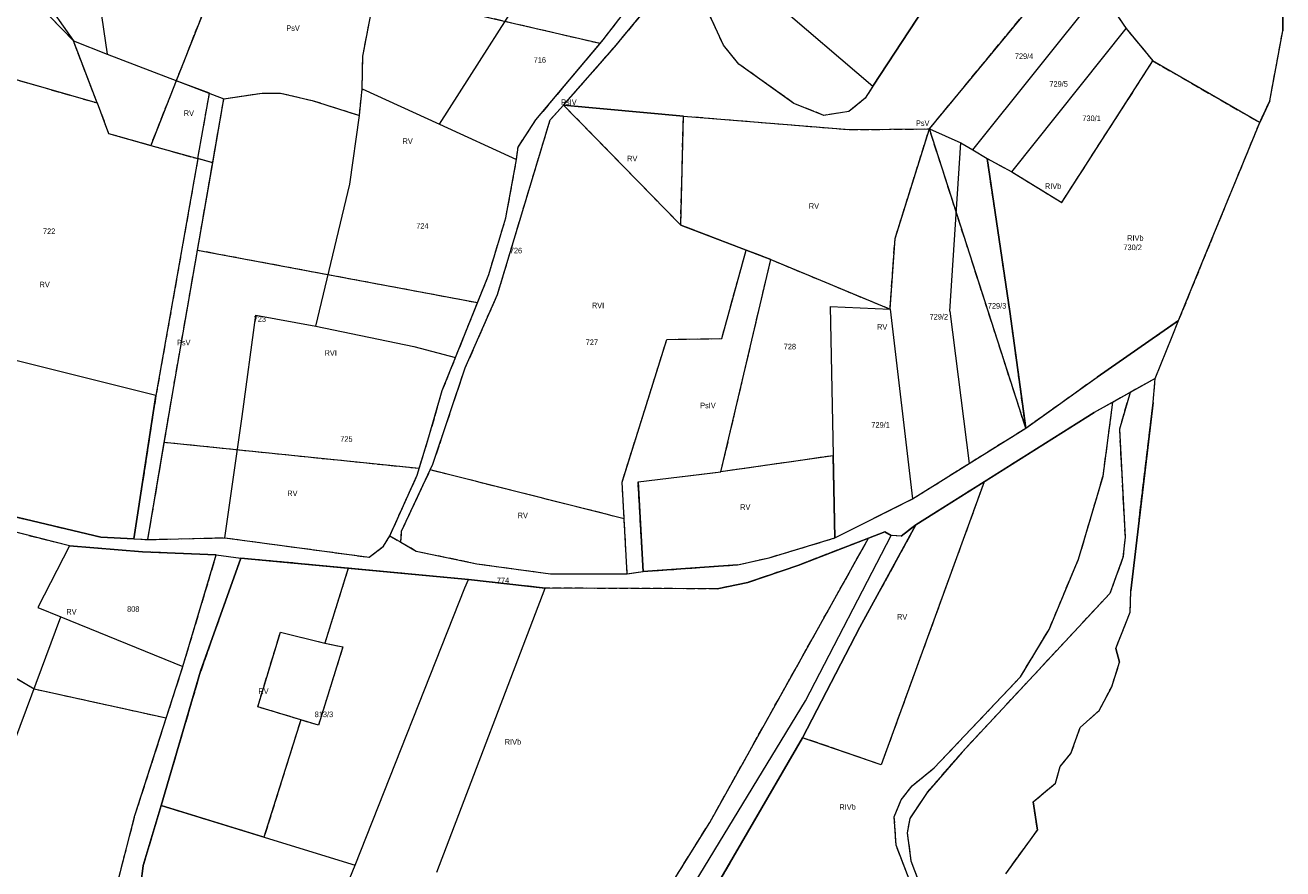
# Model space of a CAD drawing. Header units: metres. Extents: x 7496145 to 7500200, y 5498500 to 5502080.
# Tile 179 of 202: x 7499861 to 7500199, y 5500505 to 5500732. Entities that reach past the tile are written whole.
import ezdxf
from ezdxf.enums import TextEntityAlignment as Align

# ---------------------------------------------------------------- set-up
doc = ezdxf.new("R2010")
doc.units = ezdxf.units.M
doc.header["$MEASUREMENT"] = 0
for name, pattern in [('2.25_0.75', [3, 2.25, -0.75]), ('219-1000', [0]), ('egug-1000', [0])]:
    doc.linetypes.add(name, pattern=pattern)
for name, color, linetype in [('209-oznaczenie konturu klasyfikacyjnego', 7, 'CONTINUOUS'), ('211-numer działki ewidencyjnej', 7, 'CONTINUOUS'), ('217-kontur klasyfikacyjny', 7, 'CONTINUOUS'), ('218-kontur użytku gruntowego', 7, 'CONTINUOUS'), ('219-działka ewidencyjna', 7, 'CONTINUOUS')]:
    doc.layers.add(name, color=color, linetype=linetype)
doc.styles.get("Standard").update_dxf_attribs({"font": 'Working1250', "width": 0.75})

msp = doc.modelspace()

# ---------------------------------------------------------------- linework, layer by layer
at = {"layer": '217-kontur klasyfikacyjny', "color": 3, "linetype": '2.25_0.75', "lineweight": 18, "flags": 128}
for points in [[(7500116.69, 5500757.3), (7500089.23, 5500715.48)], [(7500104.45, 5500703.96), (7500142.52, 5500750.19)], [(7500049.07, 5500726.51), (7500039.48, 5500747.34)], [(7499912.19, 5500743.02), (7499901.92, 5500716.93)], [(7500199.48, 5500730.38), (7500199.31, 5500745.24)], [(7499952.11, 5500723.56), (7499955.33, 5500740.39)], [(7500015.91, 5500726.9), (7499956.59, 5500740.69)], [(7500150.4, 5500741.19), (7500157.35, 5500730.95)], [(7499874.32, 5500727.63), (7499864.98, 5500737.22)], [(7500016.73, 5500727.88), (7500023.36, 5500736.53)], [(7500019.78, 5500725.93), (7500026.96, 5500734.6)], [(7500157.35, 5500730.95), (7500164.54, 5500722.23)], [(7500196.31, 5500713.44), (7500199.48, 5500730.38)], [(7499825.08, 5500726.95), (7499880.65, 5500710.94)], [(7499880.65, 5500710.94), (7499874.32, 5500727.63)], [(7499998.62, 5500706.36), (7500015.91, 5500726.9)], [(7500015.91, 5500726.9), (7500016.73, 5500727.88)], [(7500053.21, 5500721.38), (7500049.07, 5500726.51)], [(7499951.91, 5500714.76), (7499952.11, 5500723.56)], [(7500006.07, 5500710.36), (7500019.78, 5500725.93)], [(7500068.01, 5500710.81), (7500053.21, 5500721.38)], [(7500140.02, 5500684.16), (7500164.54, 5500722.23)], [(7500164.54, 5500722.23), (7500193.25, 5500705.67)], [(7499901.92, 5500716.93), (7499895.06, 5500699.53)], [(7499910.86, 5500713.53), (7499901.92, 5500716.93)], [(7499907.75, 5500695.97), (7499910.86, 5500713.53)], [(7499914.73, 5500712.05), (7499925.08, 5500713.61)], [(7499925.08, 5500713.61), (7499929.94, 5500713.61)], [(7499929.94, 5500713.61), (7499938.46, 5500711.61)], [(7499951.21, 5500707.59), (7499951.91, 5500714.76)], [(7500089.23, 5500715.48), (7500087.21, 5500712.25)], [(7500195.95, 5500711.49), (7500196.31, 5500713.44)], [(7499880.65, 5500710.94), (7499883.75, 5500702.77)], [(7499911.74, 5500694.85), (7499914.73, 5500712.05)], [(7499938.46, 5500711.61), (7499951.21, 5500707.59)], [(7500002.47, 5500706.37), (7500006.07, 5500710.36)], [(7500037.58, 5500678.1), (7500006.07, 5500710.36)], [(7500006.07, 5500710.36), (7500038.29, 5500707.43)], [(7500076.07, 5500707.61), (7500068.01, 5500710.81)], [(7500087.21, 5500712.25), (7500082.8, 5500708.6)], [(7500193.25, 5500705.67), (7500195.95, 5500711.49)], [(7499988.33, 5500659.45), (7500002.47, 5500706.37)], [(7499993.84, 5500699.09), (7499998.62, 5500706.36)], [(7500037.58, 5500678.1), (7500038.29, 5500707.43)], [(7500038.29, 5500707.43), (7500082.91, 5500703.76)], [(7500082.8, 5500708.6), (7500076.07, 5500707.61)], [(7499883.75, 5500702.77), (7499895.06, 5500699.53)], [(7500082.91, 5500703.76), (7500104.45, 5500703.96)], [(7500095.21, 5500674.53), (7500104.45, 5500703.96)], [(7500130.35, 5500623.49), (7500104.45, 5500703.96)], [(7500177.82, 5500667.99), (7500193.25, 5500705.67)], [(7499895.06, 5500699.53), (7499907.75, 5500695.97)], [(7499993.45, 5500695.77), (7499993.84, 5500699.09)], [(7499907.75, 5500695.97), (7499896.49, 5500632.28)], [(7499911.74, 5500694.85), (7499907.75, 5500695.97)], [(7499990.55, 5500680), (7499993.45, 5500695.77)], [(7500126.08, 5500654.86), (7500119.98, 5500696.03)], [(7500119.98, 5500696.03), (7500126.59, 5500692.43)], [(7499907.64, 5500671.3), (7499911.74, 5500694.85)], [(7500126.59, 5500692.43), (7500140.02, 5500684.16)], [(7499985.95, 5500664.76), (7499990.55, 5500680)], [(7500055.16, 5500671.36), (7500037.58, 5500678.1)], [(7500093.86, 5500655.5), (7500095.21, 5500674.53)], [(7499900.9, 5500632.59), (7499907.64, 5500671.3)], [(7499982.92, 5500657.17), (7499907.64, 5500671.3)], [(7500048.41, 5500611.73), (7500061.79, 5500668.82)], [(7500048.62, 5500647.56), (7500055.16, 5500671.36)], [(7500061.79, 5500668.82), (7500055.16, 5500671.36)], [(7500061.79, 5500668.82), (7500093.86, 5500655.5)], [(7500171.46, 5500652.45), (7500177.82, 5500667.99)], [(7499982.92, 5500657.17), (7499985.95, 5500664.76)], [(7499979.63, 5500639.67), (7499988.33, 5500659.45)], [(7499977.03, 5500642.45), (7499982.92, 5500657.17)], [(7500130.35, 5500623.49), (7500126.08, 5500654.86)], [(7500149.56, 5500637.23), (7500171.46, 5500652.45)], [(7500021.83, 5500608.93), (7500033.86, 5500647.36)], [(7500033.86, 5500647.36), (7500048.62, 5500647.56)], [(7499973.46, 5500633.59), (7499977.03, 5500642.45)], [(7499970.95, 5500613.77), (7499979.63, 5500639.67)], [(7500130.35, 5500623.49), (7500149.56, 5500637.23)], [(7500165.17, 5500636.86), (7500158.4, 5500633.07)], [(7500164.57, 5500630.37), (7500165.17, 5500636.86)], [(7499896.49, 5500632.28), (7499890.51, 5500593.74)], [(7499898.72, 5500619.63), (7499900.9, 5500632.59)], [(7499969.88, 5500621.16), (7499973.46, 5500633.59)], [(7500158.4, 5500633.07), (7500153.8, 5500630.49)], [(7500158.4, 5500633.07), (7500155.53, 5500623.17)], [(7500153.8, 5500630.49), (7500148.75, 5500627.66)], [(7500151.14, 5500610.57), (7500153.8, 5500630.49)], [(7500158.61, 5500579.77), (7500164.57, 5500630.37)], [(7500148.75, 5500627.66), (7500119.16, 5500609.02)], [(7499967.25, 5500612.59), (7499969.88, 5500621.16)], [(7500115.14, 5500614.01), (7500130.35, 5500623.49)], [(7500155.53, 5500623.17), (7500157.05, 5500594.13)], [(7499894.32, 5500593.52), (7499898.72, 5500619.63)], [(7499967.25, 5500612.59), (7499898.72, 5500619.63)], [(7500078.59, 5500616.06), (7500048.41, 5500611.73)], [(7500079.02, 5500593.96), (7500078.59, 5500616.06)], [(7499962.51, 5500595.74), (7499970.23, 5500612.24)], [(7499966.71, 5500610.84), (7499967.25, 5500612.59)], [(7499970.23, 5500612.24), (7499970.95, 5500613.77)], [(7500022.37, 5500599.12), (7499970.23, 5500612.24)], [(7500026.11, 5500609), (7500048.41, 5500611.73)], [(7500099.88, 5500604.43), (7500115.14, 5500614.01)], [(7499959.37, 5500594.49), (7499966.71, 5500610.84)], [(7500022.37, 5500599.12), (7500021.83, 5500608.93)], [(7500027.5, 5500584.91), (7500026.11, 5500609)], [(7500119.16, 5500609.02), (7500091.48, 5500532.95)], [(7500119.16, 5500609.02), (7500100.8, 5500597.45)], [(7500144.54, 5500588.2), (7500151.14, 5500610.57)], [(7500079.02, 5500593.96), (7500099.88, 5500604.43)], [(7499857.51, 5500599.9), (7499881.7, 5500594.18)], [(7500023.19, 5500584.3), (7500022.37, 5500599.12)], [(7499873.24, 5500591.79), (7499852.78, 5500596.99)], [(7499881.7, 5500594.18), (7499890.51, 5500593.74)], [(7499957.7, 5500591.7), (7499959.37, 5500594.49)], [(7499959.37, 5500594.49), (7499962.29, 5500592.84)], [(7499962.29, 5500592.84), (7499962.51, 5500595.74)], [(7500100.8, 5500597.45), (7500085.76, 5500570)], [(7500092.47, 5500595.58), (7500088.08, 5500593.89)], [(7500094.14, 5500594.64), (7500092.47, 5500595.58)], [(7500096.83, 5500594.44), (7500094.14, 5500594.64)], [(7500100.8, 5500597.45), (7500096.83, 5500594.44)], [(7500157.05, 5500594.13), (7500156.49, 5500588.65)], [(7499892.89, 5500590.19), (7499873.24, 5500591.79)], [(7499890.51, 5500593.74), (7499894.32, 5500593.52)], [(7499894.32, 5500593.52), (7499915.03, 5500594)], [(7499915.03, 5500594), (7499953.85, 5500588.76)], [(7499953.85, 5500588.76), (7499957.7, 5500591.7)], [(7499962.29, 5500592.84), (7499966.49, 5500590.43)], [(7500045.37, 5500517.42), (7500088.08, 5500593.89)], [(7500061.4, 5500588.64), (7500079.02, 5500593.96)], [(7500088.08, 5500593.89), (7500069.32, 5500586.65)], [(7499912.71, 5500589.39), (7499892.89, 5500590.19)], [(7499903.72, 5500559.38), (7499912.71, 5500589.39)], [(7499919.29, 5500588.54), (7499908.5, 5500558.14)], [(7499948.19, 5500585.8), (7499919.29, 5500588.54)], [(7499966.49, 5500590.43), (7499982.73, 5500587.01)], [(7500052.83, 5500586.72), (7500061.4, 5500588.64)], [(7500136.61, 5500569.35), (7500144.54, 5500588.2)], [(7500156.49, 5500588.65), (7500152.95, 5500579.02)], [(7499948.19, 5500585.8), (7499941.88, 5500565.68)], [(7499980.49, 5500582.74), (7499948.19, 5500585.8)], [(7499982.73, 5500587.01), (7500002.53, 5500584.33)], [(7500002.53, 5500584.33), (7500023.19, 5500584.3)], [(7500023.19, 5500584.3), (7500027.5, 5500584.91)], [(7500027.5, 5500584.91), (7500052.83, 5500586.72)], [(7500069.32, 5500586.65), (7500055.64, 5500581.97)], [(7500001.17, 5500580.45), (7499980.49, 5500582.74)], [(7500055.64, 5500581.97), (7500047.39, 5500580.27)], [(7500047.39, 5500580.27), (7500001.17, 5500580.45)], [(7500152.95, 5500579.02), (7500113.24, 5500536.35)], [(7500158.4, 5500574.01), (7500158.61, 5500579.77)], [(7500154.6, 5500564.24), (7500158.4, 5500574.01)], [(7499923.83, 5500548.55), (7499929.93, 5500568.6)], [(7499929.93, 5500568.6), (7499941.88, 5500565.68)], [(7500085.76, 5500570), (7500070.32, 5500540.23)], [(7500128.95, 5500556.59), (7500136.61, 5500569.35)], [(7499946.76, 5500564.63), (7499940.16, 5500543.57)], [(7499941.88, 5500565.68), (7499946.76, 5500564.63)], [(7500155.59, 5500560.56), (7500154.6, 5500564.24)], [(7500153.47, 5500553.94), (7500155.59, 5500560.56)], [(7499863.69, 5500553.28), (7499854.7, 5500558.68)], [(7499908.5, 5500558.14), (7499897.84, 5500521.95)], [(7499899.25, 5500545.47), (7499903.72, 5500559.38)], [(7500105.71, 5500532.08), (7500128.95, 5500556.59)], [(7500150.1, 5500547.57), (7500153.47, 5500553.94)], [(7499899.25, 5500545.47), (7499863.69, 5500553.28)], [(7499935.4, 5500545.01), (7499923.83, 5500548.55)], [(7500145.01, 5500542.97), (7500150.1, 5500547.57)], [(7499890.84, 5500519.3), (7499899.25, 5500545.47)], [(7499935.4, 5500545.01), (7499925.52, 5500513.48)], [(7499940.16, 5500543.57), (7499935.4, 5500545.01)], [(7500070.32, 5500540.23), (7500040.75, 5500489.26)], [(7500091.48, 5500532.95), (7500070.32, 5500540.23)], [(7500142.49, 5500535.94), (7500145.01, 5500542.97)], [(7500113.24, 5500536.35), (7500103.82, 5500525.52)], [(7500139.61, 5500532.48), (7500142.49, 5500535.94)], [(7500099.77, 5500527.32), (7500105.71, 5500532.08)], [(7500138.33, 5500528.02), (7500139.61, 5500532.48)], [(7500096.88, 5500523.53), (7500099.77, 5500527.32)], [(7500132.38, 5500522.99), (7500138.33, 5500528.02)], [(7500095.01, 5500518.98), (7500096.88, 5500523.53)], [(7500103.82, 5500525.52), (7500099.17, 5500518.49)], [(7499897.84, 5500521.95), (7499893.07, 5500505.89)], [(7499925.52, 5500513.48), (7499897.84, 5500521.95)], [(7500133.49, 5500515.36), (7500132.38, 5500522.99)], [(7499886.37, 5500502.13), (7499890.84, 5500519.3)], [(7500022.56, 5500480.8), (7500045.37, 5500517.42)], [(7500095.5, 5500511.32), (7500095.01, 5500518.98)], [(7500099.17, 5500518.49), (7500098.48, 5500514.61)], [(7500098.48, 5500514.61), (7500099.49, 5500507.1)], [(7500124.98, 5500503.65), (7500133.49, 5500515.36)], [(7500100.88, 5500497.25), (7500095.5, 5500511.32)], [(7500099.49, 5500507.1), (7500104.1, 5500494.79)], [(7499893.07, 5500505.89), (7499890.46, 5500485.13)]]:
    msp.add_lwpolyline(points, dxfattribs=at)
at = {"layer": '218-kontur użytku gruntowego', "color": 3, "linetype": 'egug-1000', "lineweight": 18, "flags": 128}
for points in [[(7500116.69, 5500757.3), (7500089.23, 5500715.48)], [(7500104.45, 5500703.96), (7500142.52, 5500750.19)], [(7500049.07, 5500726.51), (7500039.48, 5500747.34)], [(7499912.19, 5500743.02), (7499901.92, 5500716.93)], [(7500199.48, 5500730.38), (7500199.31, 5500745.24)], [(7499952.11, 5500723.56), (7499955.33, 5500740.39)], [(7500015.91, 5500726.9), (7499956.59, 5500740.69)], [(7500150.4, 5500741.19), (7500157.35, 5500730.95)], [(7499874.32, 5500727.63), (7499864.98, 5500737.22)], [(7500016.73, 5500727.88), (7500023.36, 5500736.53)], [(7500019.78, 5500725.93), (7500026.96, 5500734.6)], [(7500157.35, 5500730.95), (7500164.54, 5500722.23)], [(7500196.31, 5500713.44), (7500199.48, 5500730.38)], [(7499825.08, 5500726.95), (7499880.65, 5500710.94)], [(7499880.65, 5500710.94), (7499874.32, 5500727.63)], [(7499998.62, 5500706.36), (7500015.91, 5500726.9)], [(7500015.91, 5500726.9), (7500016.73, 5500727.88)], [(7500053.21, 5500721.38), (7500049.07, 5500726.51)], [(7499951.91, 5500714.76), (7499952.11, 5500723.56)], [(7500006.07, 5500710.36), (7500019.78, 5500725.93)], [(7500068.01, 5500710.81), (7500053.21, 5500721.38)], [(7500140.02, 5500684.16), (7500164.54, 5500722.23)], [(7500164.54, 5500722.23), (7500193.25, 5500705.67)], [(7499901.92, 5500716.93), (7499895.06, 5500699.53)], [(7499910.86, 5500713.53), (7499901.92, 5500716.93)], [(7499907.75, 5500695.97), (7499910.86, 5500713.53)], [(7499914.73, 5500712.05), (7499925.08, 5500713.61)], [(7499925.08, 5500713.61), (7499929.94, 5500713.61)], [(7499929.94, 5500713.61), (7499938.46, 5500711.61)], [(7499951.21, 5500707.59), (7499951.91, 5500714.76)], [(7500089.23, 5500715.48), (7500087.21, 5500712.25)], [(7500195.95, 5500711.49), (7500196.31, 5500713.44)], [(7499880.65, 5500710.94), (7499883.75, 5500702.77)], [(7499911.74, 5500694.85), (7499914.73, 5500712.05)], [(7499938.46, 5500711.61), (7499951.21, 5500707.59)], [(7500002.47, 5500706.37), (7500006.07, 5500710.36)], [(7500037.58, 5500678.1), (7500006.07, 5500710.36)], [(7500038.29, 5500707.43), (7500006.07, 5500710.36)], [(7500076.07, 5500707.61), (7500068.01, 5500710.81)], [(7500087.21, 5500712.25), (7500082.8, 5500708.6)], [(7500193.25, 5500705.67), (7500195.95, 5500711.49)], [(7499988.33, 5500659.45), (7500002.47, 5500706.37)], [(7499993.84, 5500699.09), (7499998.62, 5500706.36)], [(7500037.58, 5500678.1), (7500038.29, 5500707.43)], [(7500038.29, 5500707.43), (7500082.91, 5500703.76)], [(7500082.8, 5500708.6), (7500076.07, 5500707.61)], [(7499883.75, 5500702.77), (7499895.06, 5500699.53)], [(7500082.91, 5500703.76), (7500104.45, 5500703.96)], [(7500095.21, 5500674.53), (7500104.45, 5500703.96)], [(7500130.35, 5500623.49), (7500104.45, 5500703.96)], [(7500177.82, 5500667.99), (7500193.25, 5500705.67)], [(7499895.06, 5500699.53), (7499907.75, 5500695.97)], [(7499993.45, 5500695.77), (7499993.84, 5500699.09)], [(7499907.75, 5500695.97), (7499896.49, 5500632.28)], [(7499911.74, 5500694.85), (7499907.75, 5500695.97)], [(7499990.55, 5500680), (7499993.45, 5500695.77)], [(7500126.08, 5500654.86), (7500119.98, 5500696.03)], [(7500119.98, 5500696.03), (7500126.59, 5500692.43)], [(7499907.64, 5500671.3), (7499911.74, 5500694.85)], [(7500126.59, 5500692.43), (7500140.02, 5500684.16)], [(7499985.95, 5500664.76), (7499990.55, 5500680)], [(7500055.16, 5500671.36), (7500037.58, 5500678.1)], [(7500093.86, 5500655.5), (7500095.21, 5500674.53)], [(7499900.9, 5500632.59), (7499907.64, 5500671.3)], [(7499982.92, 5500657.17), (7499907.64, 5500671.3)], [(7500048.41, 5500611.73), (7500061.79, 5500668.82)], [(7500048.62, 5500647.56), (7500055.16, 5500671.36)], [(7500061.79, 5500668.82), (7500055.16, 5500671.36)], [(7500061.79, 5500668.82), (7500093.86, 5500655.5)], [(7500171.46, 5500652.45), (7500177.82, 5500667.99)], [(7499982.92, 5500657.17), (7499985.95, 5500664.76)], [(7499979.63, 5500639.67), (7499988.33, 5500659.45)], [(7499977.03, 5500642.45), (7499982.92, 5500657.17)], [(7500130.35, 5500623.49), (7500126.08, 5500654.86)], [(7500149.56, 5500637.23), (7500171.46, 5500652.45)], [(7500169.7, 5500648.14), (7500171.46, 5500652.45)], [(7500021.83, 5500608.93), (7500033.86, 5500647.36)], [(7500033.86, 5500647.36), (7500048.62, 5500647.56)], [(7500165.17, 5500636.86), (7500169.7, 5500648.14)], [(7499973.46, 5500633.59), (7499977.03, 5500642.45)], [(7499970.95, 5500613.77), (7499979.63, 5500639.67)], [(7500130.35, 5500623.49), (7500149.56, 5500637.23)], [(7500165.17, 5500636.86), (7500158.4, 5500633.07)], [(7500164.57, 5500630.37), (7500165.17, 5500636.86)], [(7499896.49, 5500632.28), (7499890.51, 5500593.74)], [(7499898.72, 5500619.63), (7499900.9, 5500632.59)], [(7499969.88, 5500621.16), (7499973.46, 5500633.59)], [(7500158.4, 5500633.07), (7500153.8, 5500630.49)], [(7500158.4, 5500633.07), (7500155.53, 5500623.17)], [(7500153.8, 5500630.49), (7500148.75, 5500627.66)], [(7500151.14, 5500610.57), (7500153.8, 5500630.49)], [(7500158.61, 5500579.77), (7500164.57, 5500630.37)], [(7500148.75, 5500627.66), (7500119.16, 5500609.02)], [(7499967.25, 5500612.59), (7499969.88, 5500621.16)], [(7500115.14, 5500614.01), (7500130.35, 5500623.49)], [(7500155.53, 5500623.17), (7500157.05, 5500594.13)], [(7499894.32, 5500593.52), (7499898.72, 5500619.63)], [(7499967.25, 5500612.59), (7499898.72, 5500619.63)], [(7500078.59, 5500616.06), (7500048.41, 5500611.73)], [(7500079.02, 5500593.96), (7500078.59, 5500616.06)], [(7499962.51, 5500595.74), (7499970.23, 5500612.24)], [(7499966.71, 5500610.84), (7499967.25, 5500612.59)], [(7499970.23, 5500612.24), (7499970.95, 5500613.77)], [(7500022.37, 5500599.12), (7499970.23, 5500612.24)], [(7500026.11, 5500609), (7500048.41, 5500611.73)], [(7500099.88, 5500604.43), (7500115.14, 5500614.01)], [(7499959.37, 5500594.49), (7499966.71, 5500610.84)], [(7500022.37, 5500599.12), (7500021.83, 5500608.93)], [(7500027.5, 5500584.91), (7500026.11, 5500609)], [(7500119.16, 5500609.02), (7500091.48, 5500532.95)], [(7500119.16, 5500609.02), (7500100.8, 5500597.45)], [(7500144.54, 5500588.2), (7500151.14, 5500610.57)], [(7500079.02, 5500593.96), (7500099.88, 5500604.43)], [(7499881.7, 5500594.18), (7499857.51, 5500599.9)], [(7500023.19, 5500584.3), (7500022.37, 5500599.12)], [(7499873.24, 5500591.79), (7499852.78, 5500596.99)], [(7499890.51, 5500593.74), (7499881.7, 5500594.18)], [(7499957.7, 5500591.7), (7499959.37, 5500594.49)], [(7499959.37, 5500594.49), (7499962.29, 5500592.84)], [(7499962.29, 5500592.84), (7499962.51, 5500595.74)], [(7500100.8, 5500597.45), (7500085.76, 5500570)], [(7500092.47, 5500595.58), (7500088.08, 5500593.89)], [(7500094.14, 5500594.64), (7500092.47, 5500595.58)], [(7500096.83, 5500594.44), (7500094.14, 5500594.64)], [(7500100.8, 5500597.45), (7500096.83, 5500594.44)], [(7500157.05, 5500594.13), (7500156.49, 5500588.65)], [(7499892.89, 5500590.19), (7499873.24, 5500591.79)], [(7499890.51, 5500593.74), (7499894.32, 5500593.52)], [(7499894.32, 5500593.52), (7499915.03, 5500594)], [(7499915.03, 5500594), (7499953.85, 5500588.76)], [(7499953.85, 5500588.76), (7499957.7, 5500591.7)], [(7499962.29, 5500592.84), (7499966.49, 5500590.43)], [(7500045.37, 5500517.42), (7500088.08, 5500593.89)], [(7500061.4, 5500588.64), (7500079.02, 5500593.96)], [(7500088.08, 5500593.89), (7500069.32, 5500586.65)], [(7499912.71, 5500589.39), (7499892.89, 5500590.19)], [(7499903.72, 5500559.38), (7499912.71, 5500589.39)], [(7499919.29, 5500588.54), (7499908.5, 5500558.14)], [(7499948.19, 5500585.8), (7499919.29, 5500588.54)], [(7499966.49, 5500590.43), (7499982.73, 5500587.01)], [(7500052.83, 5500586.72), (7500061.4, 5500588.64)], [(7500136.61, 5500569.35), (7500144.54, 5500588.2)], [(7500156.49, 5500588.65), (7500152.95, 5500579.02)], [(7499948.19, 5500585.8), (7499941.88, 5500565.68)], [(7499980.49, 5500582.74), (7499948.19, 5500585.8)], [(7499982.73, 5500587.01), (7500002.53, 5500584.33)], [(7500002.53, 5500584.33), (7500023.19, 5500584.3)], [(7500023.19, 5500584.3), (7500027.5, 5500584.91)], [(7500027.5, 5500584.91), (7500052.83, 5500586.72)], [(7500069.32, 5500586.65), (7500055.64, 5500581.97)], [(7500001.17, 5500580.45), (7499980.49, 5500582.74)], [(7500055.64, 5500581.97), (7500047.39, 5500580.27)], [(7500047.39, 5500580.27), (7500001.17, 5500580.45)], [(7500152.95, 5500579.02), (7500113.24, 5500536.35)], [(7500158.4, 5500574.01), (7500158.61, 5500579.77)], [(7500154.6, 5500564.24), (7500158.4, 5500574.01)], [(7499923.83, 5500548.55), (7499929.93, 5500568.6)], [(7499929.93, 5500568.6), (7499941.88, 5500565.68)], [(7500085.76, 5500570), (7500070.32, 5500540.23)], [(7500128.95, 5500556.59), (7500136.61, 5500569.35)], [(7499946.76, 5500564.63), (7499940.16, 5500543.57)], [(7499941.88, 5500565.68), (7499946.76, 5500564.63)], [(7500155.59, 5500560.56), (7500154.6, 5500564.24)], [(7500153.47, 5500553.94), (7500155.59, 5500560.56)], [(7499863.69, 5500553.28), (7499854.7, 5500558.68)], [(7499908.5, 5500558.14), (7499897.84, 5500521.95)], [(7499899.25, 5500545.47), (7499903.72, 5500559.38)], [(7500105.71, 5500532.08), (7500128.95, 5500556.59)], [(7500150.1, 5500547.57), (7500153.47, 5500553.94)], [(7499899.25, 5500545.47), (7499863.69, 5500553.28)], [(7499935.4, 5500545.01), (7499923.83, 5500548.55)], [(7500145.01, 5500542.97), (7500150.1, 5500547.57)], [(7499890.84, 5500519.3), (7499899.25, 5500545.47)], [(7499935.4, 5500545.01), (7499925.52, 5500513.48)], [(7499940.16, 5500543.57), (7499935.4, 5500545.01)], [(7500070.32, 5500540.23), (7500040.75, 5500489.26)], [(7500091.48, 5500532.95), (7500070.32, 5500540.23)], [(7500142.49, 5500535.94), (7500145.01, 5500542.97)], [(7500113.24, 5500536.35), (7500103.82, 5500525.52)], [(7500139.61, 5500532.48), (7500142.49, 5500535.94)], [(7500099.77, 5500527.32), (7500105.71, 5500532.08)], [(7500138.33, 5500528.02), (7500139.61, 5500532.48)], [(7500096.88, 5500523.53), (7500099.77, 5500527.32)], [(7500132.38, 5500522.99), (7500138.33, 5500528.02)], [(7500095.01, 5500518.98), (7500096.88, 5500523.53)], [(7500103.82, 5500525.52), (7500099.17, 5500518.49)], [(7499897.84, 5500521.95), (7499893.07, 5500505.89)], [(7499925.52, 5500513.48), (7499897.84, 5500521.95)], [(7500133.49, 5500515.36), (7500132.38, 5500522.99)], [(7499886.37, 5500502.13), (7499890.84, 5500519.3)], [(7500022.56, 5500480.8), (7500045.37, 5500517.42)], [(7500095.5, 5500511.32), (7500095.01, 5500518.98)], [(7500099.17, 5500518.49), (7500098.48, 5500514.61)], [(7500098.48, 5500514.61), (7500099.49, 5500507.1)], [(7500124.98, 5500503.65), (7500133.49, 5500515.36)], [(7500100.88, 5500497.25), (7500095.5, 5500511.32)], [(7500099.49, 5500507.1), (7500104.1, 5500494.79)], [(7499893.07, 5500505.89), (7499890.46, 5500485.13)]]:
    msp.add_lwpolyline(points, dxfattribs=at)
at = {"layer": '219-działka ewidencyjna', "color": 3, "linetype": '219-1000', "lineweight": 18, "flags": 128}
for points in [[(7499876.91, 5500768.21), (7499883.33, 5500724.02)], [(7500089.23, 5500715.48), (7500116.69, 5500757.3)], [(7499972.73, 5500705.27), (7500001.7, 5500750.73)], [(7500104.45, 5500703.96), (7500142.52, 5500750.19)], [(7500199.31, 5500745.24), (7500199.48, 5500730.38)], [(7499865.98, 5500739.58), (7499874.32, 5500727.63)], [(7500116.09, 5500698.31), (7500150.4, 5500741.19)], [(7500150.4, 5500741.19), (7500157.35, 5500730.95)], [(7500016.73, 5500727.88), (7500023.36, 5500736.53)], [(7500062.81, 5500738.09), (7500089.23, 5500715.48)], [(7500019.78, 5500725.93), (7500026.96, 5500734.6)], [(7500126.59, 5500692.43), (7500157.35, 5500730.95)], [(7500157.35, 5500730.95), (7500164.54, 5500722.23)], [(7500195.95, 5500711.49), (7500199.48, 5500730.38)], [(7499874.32, 5500727.63), (7499883.33, 5500724.02)], [(7499998.62, 5500706.36), (7500016.73, 5500727.88)], [(7499883.33, 5500724.02), (7499914.73, 5500712.05)], [(7500006.07, 5500710.36), (7500019.78, 5500725.93)], [(7500140.02, 5500684.16), (7500164.54, 5500722.23)], [(7500193.25, 5500705.67), (7500164.54, 5500722.23)], [(7499914.73, 5500712.05), (7499925.08, 5500713.61)], [(7499925.08, 5500713.61), (7499929.94, 5500713.61)], [(7499929.94, 5500713.61), (7499938.46, 5500711.61)], [(7499951.21, 5500707.59), (7499951.91, 5500714.76)], [(7499951.91, 5500714.76), (7499972.73, 5500705.27)], [(7499900.9, 5500632.59), (7499914.73, 5500712.05)], [(7499938.46, 5500711.61), (7499951.21, 5500707.59)], [(7500002.47, 5500706.37), (7500006.07, 5500710.36)], [(7500006.07, 5500710.36), (7500038.29, 5500707.43)], [(7500195.95, 5500711.49), (7500193.25, 5500705.67)], [(7499948.6, 5500689.08), (7499951.21, 5500707.59)], [(7499988.33, 5500659.45), (7500002.47, 5500706.37)], [(7499993.84, 5500699.09), (7499998.62, 5500706.36)], [(7500037.58, 5500678.1), (7500038.29, 5500707.43)], [(7500038.29, 5500707.43), (7500082.91, 5500703.76)], [(7499972.73, 5500705.27), (7499993.45, 5500695.77)], [(7500082.91, 5500703.76), (7500104.45, 5500703.96)], [(7500095.21, 5500674.53), (7500104.45, 5500703.96)], [(7500104.45, 5500703.96), (7500112.91, 5500700.25)], [(7500177.82, 5500667.99), (7500193.25, 5500705.67)], [(7499993.45, 5500695.77), (7499993.84, 5500699.09)], [(7500109.97, 5500654.9), (7500112.91, 5500700.25)], [(7500112.91, 5500700.25), (7500116.09, 5500698.31)], [(7499990.55, 5500680), (7499993.45, 5500695.77)], [(7500116.09, 5500698.31), (7500119.98, 5500696.03)], [(7500119.98, 5500696.03), (7500126.08, 5500654.86)], [(7500119.98, 5500696.03), (7500126.59, 5500692.43)], [(7500126.59, 5500692.43), (7500140.02, 5500684.16)], [(7499939.46, 5500650.94), (7499948.6, 5500689.08)], [(7499985.95, 5500664.76), (7499990.55, 5500680)], [(7500037.58, 5500678.1), (7500061.79, 5500668.82)], [(7500093.86, 5500655.5), (7500095.21, 5500674.53)], [(7500048.41, 5500611.73), (7500061.79, 5500668.82)], [(7500171.46, 5500652.45), (7500177.82, 5500667.99)], [(7499977.03, 5500642.45), (7499985.95, 5500664.76)], [(7499979.63, 5500639.67), (7499988.33, 5500659.45)], [(7500077.8, 5500656.24), (7500079.02, 5500593.96)], [(7500077.8, 5500656.24), (7500093.86, 5500655.5)], [(7500093.86, 5500655.5), (7500099.88, 5500604.43)], [(7499919.63, 5500626.6), (7499923.32, 5500653.86)], [(7499923.32, 5500653.86), (7499939.46, 5500650.94)], [(7500109.97, 5500654.9), (7500115.14, 5500614.01)], [(7500126.08, 5500654.86), (7500130.35, 5500623.49)], [(7500171.46, 5500652.45), (7500149.56, 5500637.23)], [(7500169.7, 5500648.14), (7500171.46, 5500652.45)], [(7499896.49, 5500632.28), (7499827.21, 5500649.6)], [(7499939.46, 5500650.94), (7499965.84, 5500645.45)], [(7499965.84, 5500645.45), (7499977.03, 5500642.45)], [(7500165.17, 5500636.86), (7500169.7, 5500648.14)], [(7499973.46, 5500633.59), (7499977.03, 5500642.45)], [(7499970.95, 5500613.77), (7499979.63, 5500639.67)], [(7500130.35, 5500623.49), (7500149.56, 5500637.23)], [(7500165.17, 5500636.86), (7500148.75, 5500627.66)], [(7500164.57, 5500630.37), (7500165.17, 5500636.86)], [(7499890.51, 5500593.74), (7499896.49, 5500632.28)], [(7499894.32, 5500593.52), (7499900.9, 5500632.59)], [(7499969.88, 5500621.16), (7499973.46, 5500633.59)], [(7500164.57, 5500630.37), (7500158.61, 5500579.77)], [(7499915.03, 5500594), (7499919.63, 5500626.6)], [(7500100.8, 5500597.45), (7500148.75, 5500627.66)], [(7499966.71, 5500610.84), (7499969.88, 5500621.16)], [(7500115.14, 5500614.01), (7500130.35, 5500623.49)], [(7499962.51, 5500595.74), (7499970.95, 5500613.77)], [(7500026.11, 5500609), (7500048.41, 5500611.73)], [(7500099.88, 5500604.43), (7500115.14, 5500614.01)], [(7499959.37, 5500594.49), (7499966.71, 5500610.84)], [(7500026.11, 5500609), (7500027.5, 5500584.91)], [(7500079.02, 5500593.96), (7500099.88, 5500604.43)], [(7499857.51, 5500599.9), (7499881.7, 5500594.18)], [(7499873.24, 5500591.79), (7499852.78, 5500596.99)], [(7499881.7, 5500594.18), (7499890.51, 5500593.74)], [(7499957.7, 5500591.7), (7499959.37, 5500594.49)], [(7499959.37, 5500594.49), (7499962.29, 5500592.84)], [(7499962.29, 5500592.84), (7499962.51, 5500595.74)], [(7500069.32, 5500586.65), (7500092.47, 5500595.58)], [(7500071.13, 5500550.15), (7500094.14, 5500594.64)], [(7500085.76, 5500570), (7500100.8, 5500597.45)], [(7500092.47, 5500595.58), (7500094.14, 5500594.64)], [(7500096.83, 5500594.44), (7500094.14, 5500594.64)], [(7500096.83, 5500594.44), (7500100.8, 5500597.45)], [(7499873.24, 5500591.79), (7499864.72, 5500575.23)], [(7499873.24, 5500591.79), (7499892.89, 5500590.19)], [(7499890.51, 5500593.74), (7499894.32, 5500593.52)], [(7499894.32, 5500593.52), (7499915.03, 5500594)], [(7499915.03, 5500594), (7499953.85, 5500588.76)], [(7499953.85, 5500588.76), (7499957.7, 5500591.7)], [(7499962.29, 5500592.84), (7499966.49, 5500590.43)], [(7500061.4, 5500588.64), (7500079.02, 5500593.96)], [(7499892.89, 5500590.19), (7499912.71, 5500589.39)], [(7499903.72, 5500559.38), (7499912.71, 5500589.39)], [(7499908.5, 5500558.14), (7499919.29, 5500588.54)], [(7499912.71, 5500589.39), (7499919.29, 5500588.54)], [(7499919.29, 5500588.54), (7499980.49, 5500582.74)], [(7499966.49, 5500590.43), (7499982.73, 5500587.01)], [(7500052.83, 5500586.72), (7500061.4, 5500588.64)], [(7499982.73, 5500587.01), (7500002.53, 5500584.33)], [(7500002.53, 5500584.33), (7500023.19, 5500584.3)], [(7500023.19, 5500584.3), (7500027.5, 5500584.91)], [(7500052.83, 5500586.72), (7500027.5, 5500584.91)], [(7500055.64, 5500581.97), (7500069.32, 5500586.65)], [(7499979.57, 5500580.49), (7499980.49, 5500582.74)], [(7499980.49, 5500582.74), (7500001.17, 5500580.45)], [(7500047.39, 5500580.27), (7500055.64, 5500581.97)], [(7499950.08, 5500505.97), (7499979.57, 5500580.49)], [(7499972.03, 5500504.02), (7500001.17, 5500580.45)], [(7500047.39, 5500580.27), (7500001.17, 5500580.45)], [(7500158.4, 5500574.01), (7500158.61, 5500579.77)], [(7499864.72, 5500575.23), (7499870.86, 5500572.69)], [(7500154.6, 5500564.24), (7500158.4, 5500574.01)], [(7499861.71, 5500547.9), (7499870.86, 5500572.69)], [(7499870.86, 5500572.69), (7499903.72, 5500559.38)], [(7500070.32, 5500540.23), (7500085.76, 5500570)], [(7500154.6, 5500564.24), (7500155.59, 5500560.56)], [(7500153.47, 5500553.94), (7500155.59, 5500560.56)], [(7499890.84, 5500519.3), (7499903.72, 5500559.38)], [(7499897.84, 5500521.95), (7499908.5, 5500558.14)], [(7500150.1, 5500547.57), (7500153.47, 5500553.94)], [(7500032.4, 5500486.46), (7500071.13, 5500550.15)], [(7499853.58, 5500526.45), (7499861.71, 5500547.9)], [(7500145.01, 5500542.97), (7500150.1, 5500547.57)], [(7500040.75, 5500489.26), (7500070.32, 5500540.23)], [(7500142.49, 5500535.94), (7500145.01, 5500542.97)], [(7500139.61, 5500532.48), (7500142.49, 5500535.94)], [(7500138.33, 5500528.02), (7500139.61, 5500532.48)], [(7500132.38, 5500522.99), (7500138.33, 5500528.02)], [(7499893.07, 5500505.89), (7499897.84, 5500521.95)], [(7499897.84, 5500521.95), (7499950.08, 5500505.97)], [(7500132.38, 5500522.99), (7500133.49, 5500515.36)], [(7499886.37, 5500502.13), (7499890.84, 5500519.3)], [(7500124.98, 5500503.65), (7500133.49, 5500515.36)], [(7499889.56, 5500477.93), (7499893.07, 5500505.89)], [(7499939.56, 5500480.36), (7499950.08, 5500505.97)]]:
    msp.add_lwpolyline(points, dxfattribs=at)

# ---------------------------------------------------------------- texts
at = {"layer": '209-oznaczenie konturu klasyfikacyjnego', "color": 3, "linetype": 'Continuous', "lineweight": 18, "width": 0.79}
for s, p in [('PsV', (7499931.52, 5500730.33)), ('PsIV', (7500005.42, 5500710.41)), ('RV', (7499903.96, 5500707.45)), ('PsV', (7500100.82, 5500704.76)), ('RV', (7499962.78, 5500699.93)), ('RV', (7500023.18, 5500695.23)), ('RIVb', (7500135.5, 5500687.84)), ('RV', (7500072.02, 5500682.47)), ('RIVb', (7500157.62, 5500673.86)), ('RV', (7499865.19, 5500661.35)), ('RVI', (7500013.7, 5500655.74)), ('RV', (7500090.38, 5500649.96)), ('PsV', (7499902.13, 5500645.75)), ('RVI', (7499941.82, 5500642.95)), ('PsIV', (7500042.81, 5500628.83)), ('RV', (7499931.79, 5500605.2)), ('RV', (7500053.57, 5500601.49)), ('RV', (7499993.74, 5500599.27)), ('RV', (7499872.39, 5500573.34)), ('RV', (7500095.74, 5500571.99)), ('RV', (7499924.02, 5500552.01)), ('RIVb', (7499990.27, 5500538.35)), ('RIVb', (7500080.25, 5500520.83))]:
    msp.add_text(s, height=1.5, dxfattribs=at).set_placement(p)
at = {"layer": '211-numer działki ewidencyjnej', "color": 3, "linetype": 'Continuous', "lineweight": 18, "width": 0.79}
for s, p in [('716', (7499998.05, 5500723.25)), ('729/4', (7500127.43, 5500724.25)), ('729/5', (7500136.72, 5500716.81)), ('730/1', (7500145.57, 5500707.56)), ('722', (7499866.11, 5500677.19)), ('724', (7499966.46, 5500678.61)), ('726', (7499991.63, 5500671.99)), ('730/2', (7500156.62, 5500672.86)), ('729/3', (7500120.16, 5500657.13)), ('723', (7499922.77, 5500653.57)), ('729/2', (7500104.5, 5500654.2)), ('727', (7500012.04, 5500647.33)), ('728', (7500065.28, 5500646.17)), ('729/1', (7500088.84, 5500625.1)), ('725', (7499946.03, 5500621.31)), ('774', (7499988.14, 5500583.26)), ('808', (7499888.72, 5500575.59)), ('813/3', (7499939.17, 5500547.26))]:
    msp.add_text(s, height=1.5, dxfattribs=at).set_placement(p, align=Align.TOP_LEFT)

doc.saveas('drawing.dxf')
